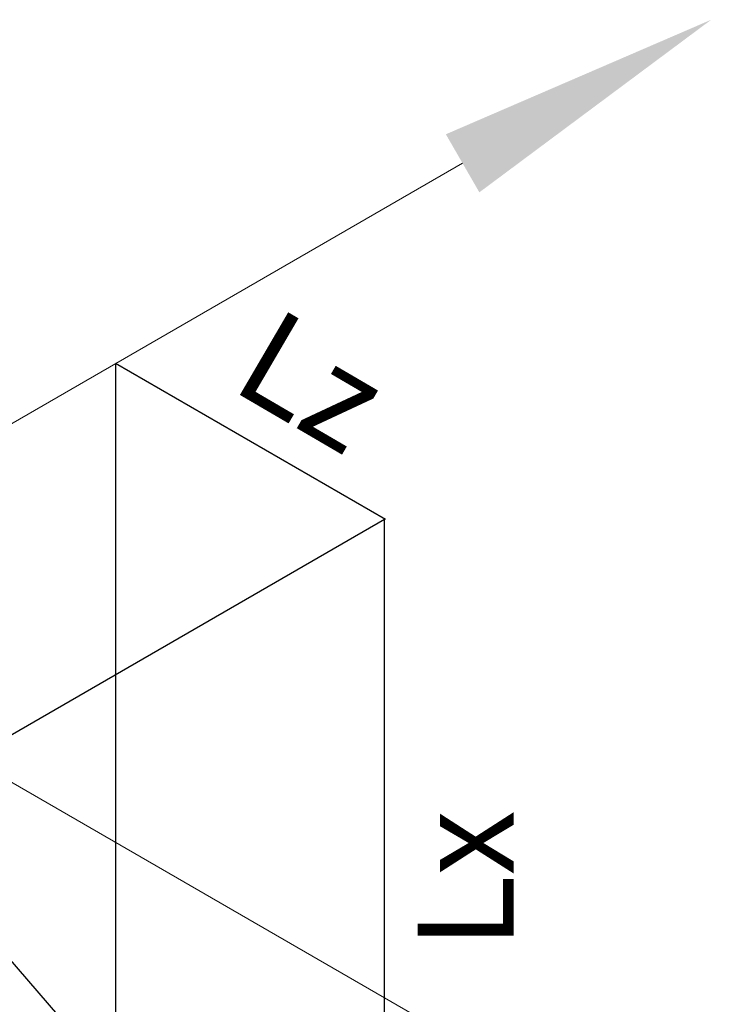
# Model space of a CAD drawing. Header units: millimetres. Extents: x -10540 to 6039, y -7467 to 6433.
# Tile 176 of 177: x 5902 to 5928, y -6901 to -6863. Entities that reach past the tile are written whole.
import ezdxf
from ezdxf.enums import TextEntityAlignment as Align

# ---------------------------------------------------------------- set-up
doc = ezdxf.new("R2010")
doc.units = ezdxf.units.MM
doc.header["$LTSCALE"] = 8
for name, color, linetype, lineweight in [('1轮廓实线层', 7, 'Continuous', 18), ('6文字层', 3, 'Continuous', 13), ('7标注层', 4, 'Continuous', 13)]:
    doc.layers.add(name, color=color, linetype=linetype, lineweight=lineweight)

msp = doc.modelspace()

# ---------------------------------------------------------------- linework, layer by layer
for p, q in [((5905.188, -6876.403), (5905.188, -6903.403)), ((5905.196, -6876.395), (5915.341, -6882.263)), ((5899.72, -6891.263), (5915.309, -6882.263)), ((5915.298, -6882.269), (5915.298, -6909.269)), ((5889.608, -6885.411), (5905.196, -6903.411))]:
    msp.add_line(p, q)
at = {"layer": '1轮廓实线层'}
for q in [(5918.245, -6868.877), (5918.245, -6901.945)]:
    msp.add_line((5889.608, -6885.411), q, dxfattribs=at)
at = {"layer": '7标注层'}
msp.add_solid([(5918.875, -6869.969), (5917.615, -6867.786), (5927.598, -6863.477)], dxfattribs=at)

# ---------------------------------------------------------------- texts
at = {"layer": '6文字层'}
msp.add_text('Lz', height=3.6, rotation=329.6877, dxfattribs=at).set_placement((5911.178, -6879.603), align=Align.BOTTOM_CENTER)
msp.add_text('Lx', height=3.6, rotation=90, dxfattribs=at).set_placement((5916.561, -6895.769), align=Align.TOP_CENTER)

doc.saveas('drawing.dxf')
